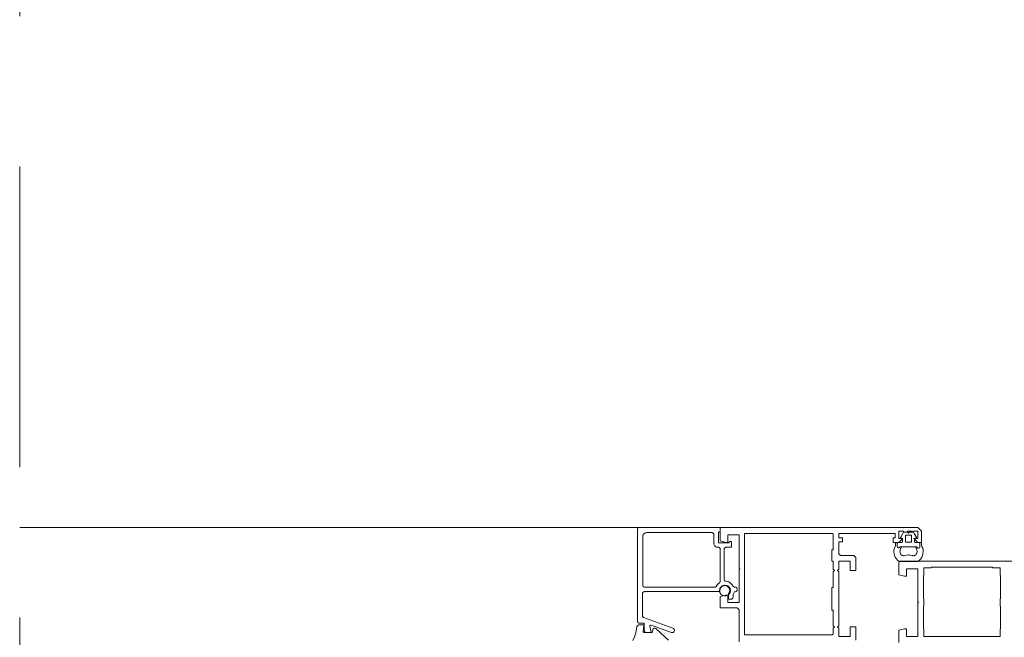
# Paper-space layout 'AD-03 DETAL MONTAŻU OKNA' of a CAD drawing. Header units: millimetres. Extents: x 0 to 420, y 0 to 297.
# Tile 38 of 40: x 343 to 369, y 232 to 249. Entities that reach past the tile are written whole.
import ezdxf
from ezdxf.xclip import XClip

# ---------------------------------------------------------------- set-up
doc = ezdxf.new("R2010")
doc.units = ezdxf.units.MM
doc.header["$MEASUREMENT"] = 0
doc.header["$XCLIPFRAME"] = 0
doc.linetypes.add('przerywama detal', pattern=[120, 80, -40])
doc.layers.add('A_linie_Nr_pióra__10', color=7, linetype='Continuous', lineweight=13, true_color=0x4b4b4b)
doc.layers.add('A_podrys', color=7, linetype='Continuous')
doc.layers.add('A_stolarka_Nr_pióra__3', color=252, linetype='Continuous', lineweight=13)

# ---------------------------------------------------------------- blocks, each defined once
blk = doc.blocks.new('Rysunek_2_2', base_point=(-23022.051, -12905.214))
at = {"layer": 'A_linie_Nr_pióra__10', "color": 251, "linetype": 'przerywama detal', "lineweight": 13, "ltscale": 0.1, "true_color": 0x4b4b4b}
blk.add_line((342.708, 200.925), (342.708, 270.925), dxfattribs=at)
at = {"layer": 'A_stolarka_Nr_pióra__3', "color": 252, "linetype": 'Continuous', "lineweight": 13, "ltscale": 0.1}
for p, q in [((360.56, 235.325), (342.708, 235.325)), ((366.133, 235.069), (366.187, 235.161)), ((366.256, 235.201), (366.306, 235.201)), ((366.323, 235.191), (366.332, 235.176)), ((366.349, 235.176), (366.358, 235.191)), ((366.375, 235.201), (366.425, 235.201)), ((366.494, 235.161), (366.548, 235.069)), ((366.04, 234.821), (366.04, 234.901)), ((366.06, 234.921), (366.16, 234.921)), ((366.18, 235.033), (366.147, 235.039)), ((366.18, 234.941), (366.18, 235.033)), ((366.534, 235.039), (366.5, 235.033)), ((366.5, 235.033), (366.5, 234.941)), ((366.52, 234.921), (366.62, 234.921)), ((366.64, 234.901), (366.64, 234.811)), ((366.56, 234.811), (366.119, 234.811)), ((361.465, 233.505), (361.455, 233.505))]:
    blk.add_line(p, q, dxfattribs=at)
at = {"layer": 'A_stolarka_Nr_pióra__3', "color": 252, "linetype": 'Continuous', "lineweight": 13, "ltscale": 0.1, "flags": 128}
for points in [[(360.035, 232.529), (359.498, 232.724), (359.486, 232.725), (359.474, 232.719), (359.466, 232.709), (359.465, 232.696), (359.495, 232.525), (359.365, 232.525), (359.35, 232.527), (359.336, 232.535), (359.325, 232.546), (359.318, 232.56), (359.315, 232.575), (359.315, 232.775), (359.25, 232.775), (359.185, 232.775), (359.17, 232.777), (359.156, 232.785), (359.145, 232.796), (359.138, 232.81), (359.135, 232.825), (359.135, 235.275), (359.138, 235.29), (359.145, 235.304), (359.156, 235.315), (359.17, 235.323), (359.185, 235.325), (361.335, 235.325), (361.335, 235.205), (361.305, 235.205), (361.294, 235.201), (361.286, 235.191), (361.285, 234.935), (361.289, 234.923), (361.299, 234.916), (361.565, 234.915), (361.579, 234.94), (361.59, 234.95), (361.603, 234.955), (361.618, 234.952), (361.629, 234.943), (361.635, 234.93), (361.635, 234.825), (361.632, 234.811), (361.623, 234.801), (361.61, 234.795), (361.485, 234.795), (361.47, 234.793), (361.456, 234.785), (361.445, 234.774), (361.438, 234.76), (361.435, 234.745), (361.435, 233.943), (361.438, 233.927), (361.446, 233.913), (361.458, 233.902), (361.472, 233.895), (361.521, 233.886), (361.559, 233.872), (361.595, 233.852), (361.627, 233.827), (361.654, 233.796), (361.677, 233.762), (361.686, 233.749), (361.698, 233.74), (361.713, 233.736), (361.735, 233.735), (361.751, 233.733), (361.765, 233.725), (361.776, 233.714), (361.783, 233.7), (361.785, 233.685), (361.785, 233.665), (361.783, 233.649), (361.775, 233.634), (361.763, 233.623), (361.748, 233.617), (361.732, 233.614), (361.716, 233.606), (361.704, 233.594), (361.696, 233.579), (361.689, 233.557), (361.68, 233.536), (361.676, 233.522), (361.675, 233.465), (361.673, 233.45), (361.666, 233.436), (361.655, 233.425), (361.641, 233.417), (361.625, 233.415), (361.575, 233.415), (361.564, 233.419), (361.556, 233.429), (361.555, 233.557), (361.57, 233.584), (361.579, 233.605), (361.584, 233.626), (361.585, 233.648), (361.583, 233.67), (361.577, 233.691), (361.567, 233.711), (361.555, 233.729), (361.539, 233.744), (361.521, 233.757), (361.501, 233.767), (361.48, 233.773), (361.458, 233.775), (361.436, 233.774), (361.415, 233.768), (361.395, 233.76), (361.376, 233.748), (361.36, 233.733), (361.346, 233.716), (361.336, 233.696), (361.329, 233.675), (361.326, 233.654), (361.326, 233.632), (361.322, 233.62), (361.311, 233.615), (359.315, 233.615), (359.3, 233.613), (359.286, 233.605), (359.275, 233.594), (359.268, 233.58), (359.265, 233.565), (359.265, 232.971), (359.268, 232.956), (359.274, 232.943), (359.285, 232.932), (359.298, 232.924), (360.076, 232.641), (360.093, 232.632), (360.106, 232.617), (360.114, 232.599), (360.115, 232.579), (360.11, 232.56), (360.099, 232.544), (360.083, 232.532), (360.064, 232.526), (360.044, 232.526)], [(359.275, 234.435), (359.275, 233.785), (359.278, 233.77), (359.285, 233.756), (359.296, 233.745), (359.31, 233.737), (359.325, 233.735), (361.19, 233.735), (361.205, 233.737), (361.219, 233.744), (361.23, 233.755), (361.256, 233.796), (361.283, 233.826), (361.314, 233.851), (361.325, 233.862), (361.333, 233.876), (361.335, 233.892), (361.335, 234.745), (361.333, 234.76), (361.326, 234.774), (361.315, 234.785), (361.301, 234.793), (361.285, 234.795), (361.265, 234.795), (361.25, 234.796), (361.235, 234.8), (361.22, 234.806), (361.207, 234.814), (361.195, 234.824), (361.184, 234.836), (361.176, 234.85), (361.17, 234.864), (361.167, 234.879), (361.165, 234.895), (361.165, 235.135), (361.163, 235.15), (361.156, 235.164), (361.145, 235.175), (361.131, 235.183), (361.115, 235.185), (359.375, 235.185), (359.36, 235.184), (359.344, 235.18), (359.33, 235.174), (359.317, 235.166), (359.305, 235.156), (359.294, 235.144), (359.286, 235.13), (359.28, 235.116), (359.277, 235.101), (359.275, 235.085)], [(361.976, 233.815), (361.975, 235.165), (364.305, 235.165), (364.319, 235.162), (364.33, 235.153), (364.335, 235.14), (364.335, 234.725), (364.305, 234.725), (364.305, 234.425), (364.335, 234.425), (364.335, 234.21), (364.37, 234.175), (364.335, 234.14), (364.335, 233.725), (364.305, 233.725), (364.305, 233.125), (364.335, 233.125), (364.335, 232.71), (364.371, 232.675), (364.335, 232.64), (364.335, 232.495), (364.332, 232.481), (364.323, 232.471), (364.31, 232.465), (361.976, 232.465)], [(366.4, 234.931), (366.28, 234.931), (366.27, 234.934), (366.263, 234.941), (366.26, 234.951), (366.26, 235.101), (366.263, 235.111), (366.27, 235.119), (366.28, 235.121), (366.4, 235.121), (366.41, 235.119), (366.418, 235.111), (366.42, 235.101), (366.42, 234.951), (366.418, 234.941), (366.41, 234.934)], [(366.089, 234.421), (366.05, 234.452), (366.016, 234.489), (365.989, 234.531), (365.968, 234.577), (365.955, 234.625), (365.95, 234.675), (365.953, 234.725), (365.964, 234.774), (365.982, 234.82), (365.99, 234.834), (365.995, 234.849), (365.997, 234.865), (365.997, 234.881), (365.995, 234.897), (365.995, 234.909), (365.999, 234.921), (366.06, 234.921), (366.049, 234.918), (366.041, 234.908), (366.04, 234.821), (366.043, 234.808), (366.049, 234.796), (366.059, 234.787), (366.072, 234.782), (366.086, 234.782), (366.098, 234.786), (366.109, 234.794), (366.117, 234.805), (366.157, 234.811), (366.126, 234.744), (366.118, 234.721), (366.114, 234.698), (366.113, 234.674), (366.116, 234.651), (366.121, 234.635), (366.128, 234.621), (366.137, 234.608), (366.148, 234.596), (366.161, 234.587), (366.175, 234.579), (366.19, 234.574), (366.206, 234.572), (366.222, 234.572), (366.238, 234.574), (366.298, 234.589), (366.326, 234.594), (366.354, 234.594), (366.381, 234.589), (366.442, 234.574), (366.457, 234.572), (366.474, 234.572), (366.489, 234.574), (366.505, 234.579), (366.519, 234.587), (366.532, 234.596), (366.543, 234.608), (366.552, 234.621), (366.559, 234.635), (366.563, 234.651), (366.566, 234.674), (366.566, 234.697), (366.562, 234.72), (366.554, 234.742), (366.524, 234.811), (366.56, 234.811), (366.563, 234.798), (366.569, 234.787), (366.579, 234.778), (366.591, 234.773), (366.604, 234.772), (366.616, 234.775), (366.628, 234.782), (366.636, 234.792), (366.64, 234.805), (366.64, 234.901), (366.637, 234.913), (366.627, 234.92), (366.68, 234.921), (366.685, 234.909), (366.685, 234.897), (366.682, 234.881), (366.682, 234.865), (366.685, 234.849), (366.69, 234.834), (366.697, 234.82), (366.716, 234.774), (366.727, 234.725), (366.73, 234.675), (366.724, 234.625), (366.712, 234.577), (366.691, 234.531), (366.664, 234.489), (366.63, 234.452), (366.59, 234.421)], [(366.946, 234.255), (366.946, 234.265), (368.575, 234.265), (368.575, 234.245), (368.775, 234.245), (368.775, 234.045), (368.785, 234.045), (368.785, 233.425), (368.775, 233.425), (368.775, 233.225), (368.786, 233.225), (368.786, 232.625), (368.775, 232.625), (368.775, 232.425), (366.746, 232.426), (366.746, 232.625), (366.735, 232.625), (366.736, 233.225), (366.746, 233.225), (366.746, 233.425), (366.736, 233.425), (366.736, 234.045), (366.746, 234.045), (366.746, 234.245), (366.946, 234.245)], [(361.455, 233.505), (361.432, 233.507), (361.41, 233.513), (361.389, 233.522), (361.369, 233.534), (361.352, 233.55), (361.338, 233.568), (361.327, 233.589), (361.32, 233.611), (361.316, 233.633), (361.316, 233.657), (361.32, 233.679), (361.327, 233.701), (361.338, 233.722), (361.352, 233.74), (361.369, 233.755), (361.389, 233.768), (361.41, 233.777), (361.432, 233.783), (361.455, 233.785), (361.465, 233.785), (361.488, 233.783), (361.511, 233.777), (361.532, 233.768), (361.551, 233.755), (361.568, 233.74), (361.583, 233.722), (361.594, 233.701), (361.601, 233.679), (361.605, 233.657), (361.605, 233.633), (361.601, 233.611), (361.594, 233.589), (361.583, 233.568), (361.568, 233.55), (361.551, 233.534), (361.532, 233.522), (361.511, 233.513), (361.488, 233.507), (361.465, 233.505)]]:
    blk.add_lwpolyline(points, close=True, dxfattribs=at)
for points in [[(364.935, 232.325), (364.935, 232.675), (364.785, 232.675), (364.785, 232.425), (364.485, 232.425), (364.485, 232.64), (364.451, 232.675), (364.485, 232.71), (364.485, 234.14), (364.45, 234.175), (364.485, 234.21), (364.485, 234.425), (364.785, 234.425), (364.785, 234.175), (364.935, 234.175), (364.935, 234.525), (364.885, 234.575), (364.535, 234.575), (364.485, 234.625), (364.485, 234.945), (364.585, 234.945), (364.585, 235.045), (364.485, 235.045), (364.485, 235.165), (365.985, 235.165), (365.985, 235.045), (365.935, 235.045), (365.935, 234.925), (366.085, 234.925), (366.185, 235.025), (366.085, 235.025), (366.085, 235.225), (366.21, 235.225), (366.21, 235.212), (366.223, 235.2), (366.298, 235.2), (366.31, 235.212), (366.31, 235.225), (366.41, 235.225), (366.425, 235.205), (366.445, 235.205), (366.46, 235.225), (366.585, 235.225), (366.585, 235.025), (366.485, 235.025), (366.585, 234.925), (366.685, 234.925), (366.685, 235.225), (366.585, 235.325), (361.335, 235.325), (361.335, 234.965), (361.485, 234.925), (361.535, 234.925), (361.535, 235.125), (361.835, 235.125), (361.835, 234.685), (361.835, 234.245), (361.855, 234.225), (361.835, 234.205), (361.835, 233.325), (361.535, 233.325), (361.535, 233.525), (361.482, 233.525), (361.335, 233.486), (361.335, 233.185), (361.785, 233.185), (361.835, 233.135), (361.835, 232.283)], [(369.435, 234.425), (366.085, 234.425), (366.085, 234.245), (366.085, 234.065), (366.235, 234.025), (366.285, 234.025), (366.285, 234.225), (366.585, 234.225), (366.585, 233.345), (366.605, 233.325), (366.585, 233.305), (366.585, 232.425), (366.285, 232.425), (366.285, 232.625), (366.232, 232.625), (366.085, 232.586), (366.085, 232.265)], [(359.007, 232.313), (359.058, 232.414), (359.093, 232.521), (359.111, 232.632), (359.114, 232.662), (359.116, 232.675), (359.12, 232.687), (359.127, 232.699), (359.135, 232.709), (359.144, 232.718), (359.155, 232.725), (359.167, 232.731), (359.18, 232.734), (359.193, 232.735), (359.28, 232.735), (359.292, 232.731), (359.3, 232.72), (359.285, 232.547), (359.289, 232.534), (359.299, 232.526), (359.52, 232.525), (359.542, 232.608), (359.549, 232.623), (359.561, 232.635), (359.576, 232.643), (359.592, 232.645), (359.608, 232.642), (359.623, 232.633), (359.87, 232.401), (359.959, 232.323)]]:
    blk.add_lwpolyline(points, dxfattribs=at)
at = {"layer": 'A_stolarka_Nr_pióra__3', "color": 252, "linetype": 'Continuous', "lineweight": 13, "ltscale": 0.1}
for centre, radius, start, end in [((366.256, 235.121), 0.08, 90, 150), ((366.306, 235.181), 0.02, 30.0015, 90), ((366.34, 235.181), 0.01, 210, 329.9978), ((366.375, 235.181), 0.02, 90, 150), ((366.425, 235.121), 0.08, 30, 90), ((366.06, 234.901), 0.02, 90.0015, 180), ((366.08, 234.821), 0.04, 180, 345.5225), ((366.15, 235.059), 0.02, 150, 260), ((366.16, 234.941), 0.02, 270, 359.9994), ((366.52, 234.941), 0.02, 180, 270), ((366.53, 235.059), 0.02, 280, 30), ((366.62, 234.901), 0.02, 0.0016, 90), ((366.6, 234.811), 0.04, 180, 0)]:
    blk.add_arc(centre, radius, start, end, dxfattribs=at)

psp = doc.layouts.new('AD-03 DETAL MONTAŻU OKNA')

# ---------------------------------------------------------------- block references
at = {"layer": 'A_podrys', "color": 37, "linetype": 'Continuous', "lineweight": 5, "true_color": 0x656532}
ref = psp.add_blockref('Rysunek_2_2', (-23022.051, -12905.214), dxfattribs=at)
XClip(ref).set_block_clipping_path([(224.9456429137, 157.5824349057), (398.3720087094, 277.8842615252)])

doc.saveas('drawing.dxf')
